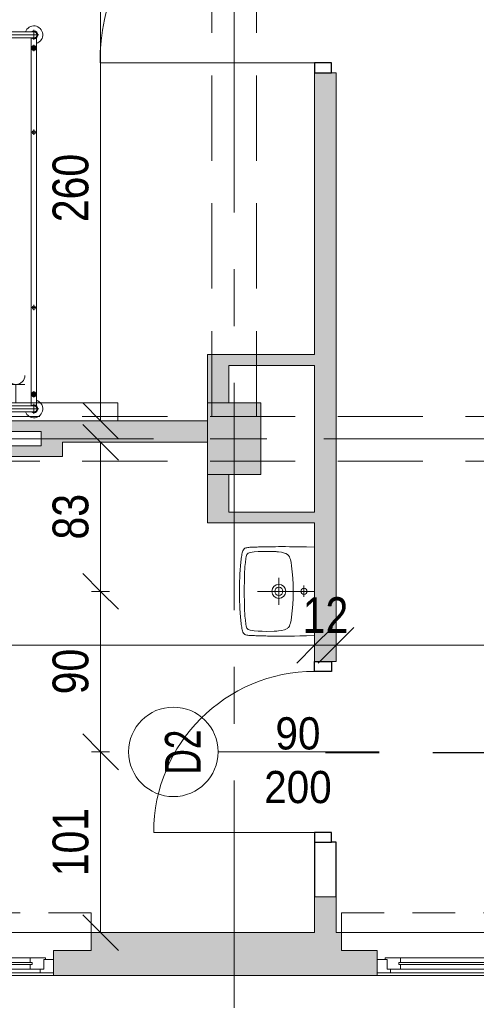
# Model space of a CAD drawing. Header units: centimetres. Extents: x -1631 to 1829, y -257 to 3158.
# Tile 6 of 129: x -733 to -477, y 92 to 642. Entities that reach past the tile are written whole.
import ezdxf

# ---------------------------------------------------------------- set-up
doc = ezdxf.new("R2010")
doc.units = ezdxf.units.CM
for name, pattern in [('Dash', [60, 30, -30]), ('Oś', [222.25, 127, -31.75, 31.75, -31.75]), ('Ponad', [39.688, 23.813, -15.875]), ('Ukryte', [71.438, 47.625, -23.813])]:
    doc.linetypes.add(name, pattern=pattern)
for name, color, linetype, lineweight in [('A-ANNO-DIMS', 211, 'Continuous', 13), ('A-ANNO-DIMS-100', 211, 'Continuous', 13), ('A-ANNO-NOTE', 131, 'Continuous', 9), ('A-DETL', 90, 'Continuous', 9), ('A-DETL-GENF', 92, 'Continuous', 9), ('A-DETL-HDLN', 90, 'Ukryte', 9), ('A-DETL-MEDM', 33, 'Continuous', 13), ('A-DOOR', 31, 'Continuous', 13), ('A-FLOR-OVHD', 1, 'Ponad', 9), ('A-GLAZ', 151, 'Continuous', 13), ('A-WALL', 113, 'Continuous', 13), ('I-FURN', 30, 'Continuous', 9), ('P-SANR-FIXT', 6, 'Continuous', 9), ('Q-SPCQ', 91, 'Continuous', 9), ('S-COLS', 52, 'Continuous', 13), ('S-GRID', 1, 'Continuous', 13)]:
    doc.layers.add(name, color=color, linetype=linetype, lineweight=lineweight)
doc.layers.add('A-WALL-PATT', color=111, linetype='Continuous', lineweight=13, plot=False)
doc.styles.add('Arial', font='arial.ttf', dxfattribs={"width": 0.9, "height": 18})
doc.styles.add('Arial Narrow_5', font='ARIALN.TTF', dxfattribs={"height": 20})
doc.styles.add('Arial_1', font='arial.ttf', dxfattribs={"width": 0.7, "height": 20})
doc.dimstyles.new('Diagonal_1_100__0__wewnętrzne', dxfattribs={"dimscale": 30.48, "dimtxt": 20.468619, "dimasz": 0.656168, "dimexe": 0.164042, "dimexo": 0.0625, "dimgap": 0.032808, "dimtad": 1, "dimdec": 0, "dimdsep": 46, "dimtxsty": 'Arial Narrow_5', "dimblk1": 'OBLIQUE', "dimblk2": 'OBLIQUE', "dimsah": 1, "dimcen": 0.09, "dimazin": 0, "dimtfac": 1, "dimtdec": 4, "dimtix": 1, "dimtmove": 0, "dimatfit": 3, "dimfxl": 0.164042, "dimfxlon": 1, "dimtvp": 1, "dimtolj": 1, "dimtzin": 0, "dimarcsym": 2})
doc.dimstyles.new('Diagonal_1_100__0__wewnętrzne_2', dxfattribs={"dimscale": 30.48, "dimtxt": 20.468619, "dimasz": 0.656168, "dimexe": 0.164042, "dimexo": 0.0625, "dimgap": 0.032808, "dimtad": 1, "dimdec": 0, "dimdsep": 46, "dimtxsty": 'Arial Narrow_5', "dimblk1": 'OBLIQUE', "dimblk2": 'OBLIQUE', "dimsah": 1, "dimcen": 0.09, "dimazin": 0, "dimtfac": 1, "dimtdec": 4, "dimtix": 1, "dimtmove": 2, "dimatfit": 3, "dimfxl": 0.164042, "dimfxlon": 1, "dimtvp": 1, "dimtolj": 1, "dimtzin": 0, "dimarcsym": 2})

# ---------------------------------------------------------------- blocks, each defined once
blk = doc.blocks.new('M_Concrete-rengular-Column - 300 x 400mm-1795933-6_piętro IV __13_80 m_ - stan projektowany')
at = {"layer": 'S-COLS', "lineweight": 9}
blk.add_hatch(color=254, dxfattribs=at).paths.add_polyline_path([(15, -20), (15, 20), (-15, 20), (-15, -20)], flags=0)
for p, q in [((15, 20), (-15, 20)), ((-15, 20), (-15, -20)), ((15, -20), (15, 20)), ((-15, -20), (15, -20))]:
    blk.add_line(p, q, dxfattribs=at)
blk = doc.blocks.new('łóżko 195x90 typ FAMED _102039_ - łóżko 195x90 typ FAMED _102039_-1233017-6_piętro IV __13_80 m_ - stan projektowany')
at = {"layer": 'I-FURN'}
for p, q in [((-43.25, 101.53), (-43.25, 106.98)), ((-43.25, 105.95), (43.25, 105.95)), ((43.25, 101.53), (43.25, 106.98)), ((45.97, 104.25), (-45.98, 104.25)), ((-44.75, -103.1), (-44.75, 102.61)), ((-43.25, 102.55), (43.25, 102.55)), ((-41.75, 102.55), (-41.75, -103.1)), ((41.75, 102.61), (41.75, -103.05)), ((44.75, -103.1), (44.75, 102.61)), ((-45, 96.93), (-41.5, 96.93)), ((-43.25, 95.18), (-43.25, 98.68)), ((45, 96.93), (41.5, 96.93)), ((43.25, 95.18), (43.25, 98.68)), ((-44.75, 49.81), (-41.75, 49.81)), ((-43.25, 48.31), (-43.25, 51.31)), ((44.75, 49.81), (41.75, 49.81)), ((43.25, 48.31), (43.25, 51.31)), ((-44.75, -48.19), (-41.75, -48.19)), ((-43.25, -49.69), (-43.25, -46.69)), ((44.75, -48.19), (41.75, -48.19)), ((43.25, -49.69), (43.25, -46.69)), ((-45, -96.6), (-41.5, -96.6)), ((-43.25, -94.85), (-43.25, -98.35)), ((45, -96.6), (41.5, -96.6)), ((43.25, -94.85), (43.25, -98.35)), ((-43.25, -102.02), (-43.25, -107.47)), ((-43.25, -103.05), (43.25, -103.05)), ((43.25, -102.02), (43.25, -107.47)), ((-45.98, -104.75), (45.97, -104.75)), ((-43.25, -106.45), (43.25, -106.45))]:
    blk.add_line(p, q, dxfattribs=at)
for centre, radius in [((-43.25, 96.93), 1.25), ((-43.25, 96.93), 0.8), ((43.25, 96.93), 1.25), ((43.25, 96.93), 0.8), ((-43.25, 49.81), 1), ((43.25, 49.81), 1), ((-43.25, -48.19), 1), ((43.25, -48.19), 1), ((-43.25, -96.6), 1.25), ((-43.25, -96.6), 0.8), ((43.25, -96.6), 1.25), ((43.25, -96.6), 0.8)]:
    blk.add_circle(centre, radius, dxfattribs=at)
for centre, radius, start, end in [((-43.25, 104.25), 5, 19.8769, 252.5424), ((-43.25, 104.25), 2.23, 49.8221, 310.1779), ((-43.25, 104.25), 1.93, 62.0207, 297.9793), ((-43.25, 104.25), 1.7, 90, 270), ((43.25, 104.25), 5, 287.4576, 160.1231), ((43.25, 104.25), 2.23, 229.8221, 130.1779), ((43.25, 104.25), 1.93, 242.0207, 117.9793), ((43.25, 104.25), 1.7, 270, 90), ((-43.25, -104.75), 5, 107.4576, 340.1231), ((-43.25, -104.75), 2.23, 47.6113, 310.1779), ((-43.25, -104.75), 1.93, 62.0207, 297.9793), ((-43.25, -104.75), 1.7, 90, 270), ((43.25, -104.75), 5, 199.8769, 72.5424), ((43.25, -104.75), 2.23, 229.8221, 130.1779), ((43.25, -104.75), 1.93, 242.0207, 117.9793), ((43.25, -104.75), 1.7, 270, 90)]:
    blk.add_arc(centre, radius, start, end, dxfattribs=at)
blk = doc.blocks.new('Umywalka koło Nova Pro - Pro 50-1205816-6_piętro IV __13_80 m_ - stan projektowany')
at = {"layer": 'P-SANR-FIXT'}
for p, q in [((-11.92, 43.87), (-11.82, 44.38)), ((-11.82, 44.38), (-11.71, 44.67)), ((-11.6, 44.96), (-11.79, 44.38)), ((-11.71, 44.67), (-11.6, 44.96)), ((-11.6, 44.96), (-11.26, 45.47)), ((-11.26, 45.47), (-11.6, 44.96)), ((-11.26, 45.47), (-10.8, 45.84)), ((-10.8, 45.84), (-11.26, 45.47)), ((-10.8, 45.84), (-10.24, 46.11)), ((-10.24, 46.11), (-10.8, 45.84)), ((-10.24, 46.11), (-9.61, 46.32)), ((-9.61, 46.32), (-10.24, 46.11)), ((-9.61, 46.32), (-8.94, 46.51)), ((-8.94, 46.51), (-9.61, 46.32)), ((-8.94, 46.51), (-8.25, 46.64)), ((-8.25, 46.64), (-8.94, 46.51)), ((-8.25, 46.64), (-7.5, 46.8)), ((-7.5, 46.8), (-8.25, 46.64)), ((-8.03, 43.85), (-7.53, 44.06)), ((-7.53, 44.06), (-6.97, 44.22)), ((-7.5, 46.8), (-6.73, 46.91)), ((-6.73, 46.91), (-7.5, 46.8)), ((-6.97, 44.22), (-5.88, 44.43)), ((-6.73, 46.91), (-5.93, 47.04)), ((-5.93, 47.04), (-6.73, 46.91)), ((-5.93, 47.04), (-5.1, 47.15)), ((-5.1, 47.15), (-5.93, 47.04)), ((-5.88, 44.43), (-3.64, 44.75)), ((-5.1, 47.15), (-4.2, 47.25)), ((-4.2, 47.25), (-5.1, 47.15)), ((-4.2, 47.25), (-3.27, 47.36)), ((-3.27, 47.36), (-4.2, 47.25)), ((-3.64, 44.75), (-1.4, 44.94)), ((-3.27, 47.36), (-2.28, 47.44)), ((-2.28, 47.44), (-3.27, 47.36)), ((-2.28, 47.44), (-1.24, 47.52)), ((-1.24, 47.52), (-2.28, 47.44)), ((-1.4, 44.94), (3.1, 45.18)), ((-1.24, 47.52), (-0.15, 47.63)), ((-0.15, 47.63), (-1.24, 47.52)), ((-0.15, 47.63), (1.05, 47.71)), ((1.05, 47.71), (-0.15, 47.63)), ((1.05, 47.71), (2.3, 47.76)), ((2.3, 47.76), (1.05, 47.71)), ((2.3, 47.76), (3.66, 47.84)), ((3.66, 47.84), (2.3, 47.76)), ((3.1, 45.18), (7.6, 45.31)), ((3.66, 47.84), (5.12, 47.89)), ((5.12, 47.89), (3.66, 47.84)), ((5.12, 47.89), (6.72, 47.95)), ((6.72, 47.95), (5.12, 47.89)), ((6.72, 47.95), (8.45, 47.97)), ((8.45, 47.97), (6.72, 47.95)), ((7.6, 45.31), (9.86, 45.39)), ((8.45, 47.97), (10.4, 48)), ((10.4, 48), (8.45, 47.97)), ((9.86, 45.39), (11.04, 45.42)), ((10.4, 48), (14.63, 48)), ((14.63, 48), (10.4, 48)), ((11.04, 45.42), (11.7, 45.42)), ((11.7, 45.42), (12.5, 45.44)), ((12.5, 45.44), (13.3, 45.42)), ((13.3, 45.42), (13.99, 45.42)), ((13.99, 45.42), (15.14, 45.39)), ((14.63, 48), (16.55, 47.97)), ((16.55, 47.97), (14.63, 48)), ((15.14, 45.39), (17.4, 45.31)), ((16.55, 47.97), (18.31, 47.95)), ((18.31, 47.95), (16.55, 47.97)), ((17.4, 45.31), (21.9, 45.18)), ((18.31, 47.95), (19.88, 47.89)), ((19.88, 47.89), (18.31, 47.95)), ((19.88, 47.89), (21.34, 47.84)), ((21.34, 47.84), (19.88, 47.89)), ((21.34, 47.84), (22.7, 47.76)), ((22.7, 47.76), (21.34, 47.84)), ((21.9, 45.18), (26.4, 44.94)), ((22.7, 47.76), (23.98, 47.71)), ((23.98, 47.71), (22.7, 47.76)), ((23.98, 47.71), (25.15, 47.63)), ((25.15, 47.63), (23.98, 47.71)), ((25.15, 47.63), (26.24, 47.52)), ((26.24, 47.52), (25.15, 47.63)), ((26.24, 47.52), (27.31, 47.44)), ((27.31, 47.44), (26.24, 47.52)), ((26.4, 44.94), (28.64, 44.75)), ((27.31, 47.44), (28.29, 47.36)), ((28.29, 47.36), (27.31, 47.44)), ((28.29, 47.36), (29.23, 47.25)), ((29.23, 47.25), (28.29, 47.36)), ((28.64, 44.75), (30.88, 44.43)), ((29.23, 47.25), (30.1, 47.15)), ((30.1, 47.15), (29.23, 47.25)), ((30.1, 47.15), (30.93, 47.04)), ((30.93, 47.04), (30.1, 47.15)), ((30.88, 44.43), (31.97, 44.22)), ((30.93, 47.04), (31.76, 46.91)), ((31.76, 46.91), (30.93, 47.04)), ((31.76, 46.91), (32.5, 46.8)), ((32.5, 46.8), (31.76, 46.91)), ((31.97, 44.22), (32.53, 44.06)), ((32.5, 46.8), (33.25, 46.64)), ((33.25, 46.64), (32.5, 46.8)), ((32.53, 44.06), (33.06, 43.85)), ((33.25, 46.64), (33.97, 46.51)), ((33.97, 46.51), (33.25, 46.64)), ((33.97, 46.51), (34.63, 46.32)), ((34.63, 46.32), (33.97, 46.51)), ((34.63, 46.32), (35.24, 46.11)), ((35.24, 46.11), (34.63, 46.32)), ((35.24, 46.11), (35.8, 45.84)), ((35.8, 45.84), (35.24, 46.11)), ((35.8, 45.84), (36.28, 45.47)), ((36.28, 45.47), (35.8, 45.84)), ((36.28, 45.47), (36.6, 44.96)), ((36.6, 44.96), (36.28, 45.47)), ((36.6, 44.96), (36.82, 44.38)), ((36.82, 44.38), (36.92, 43.87)), ((-12.3, 38.17), (-12.27, 38.89)), ((-12.27, 38.89), (-12.24, 39.61)), ((-12.24, 39.61), (-12.22, 40.28)), ((-12.22, 40.28), (-12.19, 40.94)), ((-12.19, 40.94), (-12.16, 41.58)), ((-12.16, 41.58), (-12.14, 42.22)), ((-12.14, 42.22), (-12.08, 42.81)), ((-12.08, 42.81), (-12, 43.37)), ((-12, 43.37), (-11.92, 43.87)), ((-9.71, 37.56), (-9.53, 39.82)), ((-9.53, 39.82), (-9.39, 40.94)), ((-9.39, 40.94), (-9.21, 42.03)), ((-9.21, 42.03), (-9.05, 42.59)), ((-9.05, 42.59), (-8.86, 43.1)), ((-8.86, 43.1), (-8.7, 43.34)), ((-8.7, 43.34), (-8.51, 43.55)), ((-8.51, 43.55), (-8.03, 43.85)), ((33.06, 43.85), (33.54, 43.55)), ((33.54, 43.55), (33.73, 43.34)), ((33.73, 43.34), (33.86, 43.1)), ((33.86, 43.1), (34.07, 42.59)), ((34.07, 42.59), (34.21, 42.03)), ((34.21, 42.03), (34.39, 40.94)), ((34.39, 40.94), (34.53, 39.82)), ((34.53, 39.82), (34.71, 37.56)), ((36.92, 43.87), (37.03, 43.37)), ((37.03, 43.37), (37.08, 42.81)), ((37.08, 42.81), (37.14, 42.22)), ((37.14, 42.22), (37.16, 41.58)), ((37.16, 41.58), (37.19, 40.94)), ((37.19, 40.94), (37.22, 40.28)), ((37.22, 40.28), (37.24, 39.61)), ((37.24, 39.61), (37.27, 38.89)), ((37.27, 38.89), (37.3, 38.17)), ((-12.43, 32.39), (-12.4, 33.3)), ((-12.4, 33.88), (-12.38, 35.06)), ((-12.4, 33.3), (-12.4, 33.88)), ((-12.38, 35.06), (-12.35, 35.88)), ((-12.35, 36.65), (-12.32, 37.43)), ((-12.35, 35.88), (-12.35, 36.65)), ((-12.32, 37.43), (-12.3, 38.17)), ((-9.84, 33.06), (-9.79, 35.32)), ((-9.76, 28.56), (-9.84, 33.06)), ((-9.79, 35.32), (-9.71, 37.56)), ((12.5, 6), (12.5, 38)), ((34.71, 37.56), (34.82, 35.32)), ((34.84, 33.06), (34.76, 28.56)), ((34.82, 35.32), (34.84, 33.06)), ((37.3, 38.17), (37.32, 37.43)), ((37.32, 37.43), (37.35, 36.65)), ((37.35, 36.65), (37.35, 35.88)), ((37.35, 35.88), (37.38, 35.06)), ((37.38, 35.06), (37.4, 33.88)), ((37.4, 33.88), (37.43, 33.3)), ((37.43, 33.3), (37.43, 32.39)), ((-12.48, 27.81), (-12.46, 29.49)), ((-12.48, 26.13), (-12.48, 27.81)), ((-12.46, 30.5), (-12.43, 31.46)), ((-12.46, 29.49), (-12.46, 30.5)), ((-12.43, 31.46), (-12.43, 32.39)), ((-9.74, 27.87), (-9.76, 28.56)), ((-9.71, 27.55), (-9.74, 27.87)), ((-9.69, 27.15), (-9.71, 27.55)), ((34.71, 27.55), (34.69, 27.15)), ((34.74, 27.87), (34.71, 27.55)), ((34.76, 28.56), (34.74, 27.87)), ((37.43, 32.39), (37.46, 31.46)), ((37.46, 31.46), (37.46, 30.5)), ((37.46, 30.5), (37.48, 29.49)), ((37.48, 29.49), (37.48, 27.81)), ((37.48, 27.81), (37.51, 26.13)), ((-12.51, 24.3), (-12.48, 26.13)), ((-12.48, 22.27), (-12.51, 24.3)), ((-12.48, 19.98), (-12.48, 22.27)), ((-9.61, 26.27), (-9.69, 27.15)), ((-9.37, 24.54), (-9.61, 26.27)), ((-8.91, 22.86), (-9.37, 24.54)), ((-8.62, 22.03), (-8.91, 22.86)), ((-8.19, 21.26), (-8.62, 22.03)), ((20.01, 26), (5.01, 26)), ((33.62, 22.03), (33.19, 21.26)), ((33.91, 22.86), (33.62, 22.03)), ((34.37, 24.54), (33.91, 22.86)), ((34.63, 26.27), (34.37, 24.54)), ((34.69, 27.15), (34.63, 26.27)), ((37.51, 22.27), (37.48, 19.98)), ((37.51, 26.13), (37.51, 22.27)), ((-12.45, 17.35), (-12.48, 19.98)), ((-12.4, 14.28), (-12.45, 17.35)), ((-7.93, 20.91), (-8.19, 21.26)), ((-7.61, 20.62), (-7.93, 20.91)), ((-6.89, 20.14), (-7.61, 20.62)), ((-6.09, 19.8), (-6.89, 20.14)), ((-5.24, 19.53), (-6.09, 19.8)), ((-3.53, 19.16), (-5.24, 19.53)), ((-1.83, 18.89), (-3.53, 19.16)), ((1.66, 18.49), (-1.83, 18.89)), ((5.15, 18.2), (1.66, 18.49)), ((8.64, 18.06), (5.15, 18.2)), ((10.37, 18.01), (8.64, 18.06)), ((14.63, 18.01), (10.37, 18.01)), ((16.36, 18.06), (14.63, 18.01)), ((19.88, 18.2), (16.36, 18.06)), ((23.34, 18.49), (19.88, 18.2)), ((26.83, 18.89), (23.34, 18.49)), ((28.56, 19.16), (26.83, 18.89)), ((30.26, 19.53), (28.56, 19.16)), ((31.09, 19.8), (30.26, 19.53)), ((31.89, 20.14), (31.09, 19.8)), ((32.61, 20.62), (31.89, 20.14)), ((32.93, 20.91), (32.61, 20.62)), ((33.19, 21.26), (32.93, 20.91)), ((37.45, 17.35), (37.4, 14.28)), ((37.48, 19.98), (37.45, 17.35)), ((-12.32, 10.58), (-12.4, 14.28)), ((15.72, 12.02), (9.46, 12.02)), ((37.4, 14.28), (37.32, 10.58)), ((-12.19, 6), (-12.32, 10.58)), ((37.32, 10.58), (37.19, 6))]:
    blk.add_line(p, q, dxfattribs=at)
for centre, radius in [((12.51, 26), 3.92), ((12.51, 26), 2.28), ((12.5, 12.02), 1.72)]:
    blk.add_circle(centre, radius, dxfattribs=at)
blk = doc.blocks.new('Panel Gazowo Oswietleniowy 2 - Type 1-2423792-6_piętro IV __13_80 m_ - stan projektowany')
at = {"layer": 'Q-SPCQ'}
for p, q in [((-112.5, 47.33), (-102.5, 47.33)), ((-107.5, 47.33), (-107.5, 37)), ((-99.33, 47.33), (-89.33, 47.33)), ((-94.33, 47.33), (-94.33, 37)), ((47.5, 47.33), (57.5, 47.33)), ((52.5, 47.33), (52.5, 37)), ((60.67, 47.33), (70.67, 47.33)), ((65.67, 47.33), (65.67, 37)), ((-79.82, 31.43), (-81.13, 30.12)), ((-74.88, 26.48), (-79.82, 31.43)), ((80.18, 31.43), (78.87, 30.12)), ((85.12, 26.48), (80.18, 31.43)), ((-73.64, 13), (-73.64, 23.5)), ((-66.13, 23.33), (-56.13, 23.33)), ((-61.13, 23.33), (-61.13, 13)), ((-52.67, 23.33), (-42.67, 23.33)), ((-47.67, 23.33), (-47.67, 13)), ((-39.5, 23.33), (-29.5, 23.33)), ((-34.5, 23.33), (-34.5, 13)), ((86.36, 13), (86.36, 23.5)), ((93.87, 23.33), (103.87, 23.33)), ((98.87, 23.33), (98.87, 13)), ((107.33, 23.33), (117.33, 23.33)), ((112.33, 23.33), (112.33, 13)), ((120.5, 23.33), (130.5, 23.33)), ((125.5, 23.33), (125.5, 13)), ((-157.5, 3), (-157.5, 13)), ((-157.5, 13), (182.5, 13)), ((182.5, 13), (182.5, 3))]:
    blk.add_line(p, q, dxfattribs=at)
for centre in [(-73.64, 25.25), (86.36, 25.25)]:
    blk.add_circle(centre, 1.75, dxfattribs=at)
for centre, end in [((-107.5, 52.33), 0), ((-94.33, 52.33), 0), ((52.5, 52.33), 0), ((65.67, 52.33), 0), ((-61.13, 28.33), 360), ((-47.67, 28.33), 360), ((-34.5, 28.33), 360), ((98.87, 28.33), 360), ((112.33, 28.33), 360), ((125.5, 28.33), 360)]:
    blk.add_arc(centre, 5, 180, end, dxfattribs=at)
blk = doc.blocks.new('DRZWI 1S - automatyczna etykieta - Drzwi 120-2386914-6_piętro IV __13_80 m_ - stan projektowany')
at = {"layer": 'A-DETL-GENF'}
for p, q in [((-65.5, 3.5), (-60, 3.5)), ((-65.5, -6), (-65.5, 3.5)), ((-60, 3.5), (-60, -6)), ((60, 3.5), (65.5, 3.5)), ((60, -6), (60, 3.5)), ((65.5, 3.5), (65.5, -6)), ((-60, -6), (-65.5, -6)), ((65.5, -6), (60, -6))]:
    blk.add_line(p, q, dxfattribs=at)
at = {"layer": 'A-DETL-MEDM', "lineweight": 25}
for p, q in [((-65.5, -6), (-65.5, 3.5)), ((-65.5, 3.5), (-60, 3.5)), ((-60, 3.5), (-60, -6)), ((60, 3.5), (60, -6)), ((65.5, 3.5), (60, 3.5)), ((65.5, -6), (65.5, 3.5)), ((-60, -6), (-65.5, -6)), ((60, -6), (65.5, -6))]:
    blk.add_line(p, q, dxfattribs=at)
at = {"layer": 'A-DOOR'}
blk.add_line((60, -6), (60, -126), dxfattribs=at)
blk.add_arc((60, -6), 120, 180, 270, dxfattribs=at)
blk = doc.blocks.new('DRZWI 1S - automatyczna etykieta - Drzwi 90-2322410-6_piętro IV __13_80 m_ - stan projektowany')
at = {"layer": 'A-DETL-GENF'}
for p, q in [((-50.5, 3.5), (-45, 3.5)), ((-50.5, -6), (-50.5, 3.5)), ((-45, 3.5), (-45, -6)), ((45, 3.5), (50.5, 3.5)), ((45, -6), (45, 3.5)), ((50.5, 3.5), (50.5, -6)), ((-45, -6), (-50.5, -6)), ((50.5, -6), (45, -6))]:
    blk.add_line(p, q, dxfattribs=at)
at = {"layer": 'A-DETL-MEDM', "lineweight": 25}
for p, q in [((-50.5, -6), (-50.5, 3.5)), ((-50.5, 3.5), (-45, 3.5)), ((-45, 3.5), (-45, -6)), ((45, 3.5), (45, -6)), ((50.5, 3.5), (45, 3.5)), ((50.5, -6), (50.5, 3.5)), ((-45, -6), (-50.5, -6)), ((45, -6), (50.5, -6))]:
    blk.add_line(p, q, dxfattribs=at)
at = {"layer": 'A-DOOR'}
blk.add_line((45, -6), (45, -96), dxfattribs=at)
blk.add_arc((45, -6), 90, 180, 270, dxfattribs=at)
blk = doc.blocks.new('Okno - automatyczna etykieta - 200x165 _projektowane_-2623157-6_piętro IV __13_80 m_ - stan projektowany')
at = {"layer": 'A-GLAZ'}
for p, q in [((-92.5, 5.5), (-100, 5.5)), ((-100, 5.5), (-100, -2)), ((-100, 5.5), (100, 5.5)), ((-87, 3.5), (-94.5, 3.5)), ((-94.5, 3.5), (-94.5, -2)), ((-94.5, -2), (-94.5, 3.5)), ((-94.5, 3.5), (-92.5, 3.5)), ((-92.5, 3.5), (-92.5, 5.5)), ((92.5, 5.5), (-92.5, 5.5)), ((88, 0.75), (-88, 0.75)), ((-88, 0.75), (-88, -0.25)), ((-88, -0.25), (-88, 0.75)), ((-88, 0.75), (-87, 0.75)), ((-87, 0.75), (-87, 3.5)), ((87, 3.5), (-87, 3.5)), ((2.5, 2.25), (-2.5, 2.25)), ((-2.5, 2.25), (-2.5, -1.75)), ((2.5, -1.75), (2.5, 2.25)), ((94.5, 3.5), (87, 3.5)), ((87, 3.5), (87, 0.75)), ((87, 0.75), (88, 0.75)), ((88, -0.25), (88, 0.75)), ((88, 0.75), (88, -0.25)), ((100, 5.5), (92.5, 5.5)), ((92.5, 5.5), (92.5, 3.5)), ((92.5, 3.5), (94.5, 3.5)), ((94.5, -2), (94.5, 3.5)), ((94.5, 3.5), (94.5, -2)), ((100, -2), (100, 5.5)), ((-100, -2), (-94.5, -2)), ((-94.5, -2), (-95.5, -2)), ((-95.5, -2), (-95.5, -3)), ((-95.5, -3), (-87, -3)), ((-88, -0.25), (88, -0.25)), ((-87, -0.25), (-88, -0.25)), ((-87, -3), (-87, -0.25)), ((87, -3), (-87, -3)), ((-2.5, -1.75), (2.5, -1.75)), ((87, -0.25), (87, -3)), ((88, -0.25), (87, -0.25)), ((87, -3), (95.5, -3)), ((95.5, -2), (94.5, -2)), ((94.5, -2), (100, -2)), ((95.5, -3), (95.5, -2))]:
    blk.add_line(p, q, dxfattribs=at)
blk = doc.blocks.new('DIMBLOCK30-6_piętro IV __13_80 m_ - stan projektowany')
at = {"layer": 'A-ANNO-DIMS-100', "transparency": 16777216}
for p, q in [((-687.3, 678.33), (-697.3, 688.33)), ((-692.3, 678.33), (-682.3, 678.33)), ((-687.3, 678.33), (-692.3, 678.33)), ((-687.3, 418.33), (-687.3, 678.33)), ((-687.3, 678.33), (-677.3, 668.33)), ((-687.3, 418.33), (-697.3, 428.33)), ((-692.3, 418.33), (-682.3, 418.33)), ((-687.3, 418.33), (-692.3, 418.33)), ((-687.3, 418.33), (-677.3, 408.33))]:
    blk.add_line(p, q, dxfattribs=at)
at = {"layer": 'A-ANNO-DIMS-100', "color": 0, "transparency": 16777216, "insert": (-714.15, 529.32), "char_height": 20, "width": 45.6158, "attachment_point": 1, "rotation": 90, "line_spacing_factor": 0.974696, "style": 'Arial Narrow_5'}
blk.add_mtext('260', dxfattribs=at)
blk = doc.blocks.new('_Oblique')
at = {"color": 0, "linetype": 'ByBlock', "lineweight": -2}
blk.add_line((-0.5, -0.5), (0.5, 0.5), dxfattribs=at)
blk = doc.blocks.new('DIMBLOCK73-6_piętro IV __13_80 m_ - stan projektowany')
at = {"layer": 'A-ANNO-DIMS-100', "transparency": 16777216}
for p, q in [((-687.3, 233.33), (-697.3, 243.33)), ((-682.3, 233.33), (-692.3, 233.33)), ((-687.3, 132.33), (-687.3, 233.33)), ((-687.3, 233.33), (-677.3, 223.33)), ((-687.3, 233.33), (-682.3, 233.33)), ((-687.3, 132.33), (-697.3, 142.33)), ((-692.3, 132.33), (-682.3, 132.33)), ((-687.3, 132.33), (-692.3, 132.33)), ((-687.3, 132.33), (-677.3, 122.33))]:
    blk.add_line(p, q, dxfattribs=at)
at = {"layer": 'A-ANNO-DIMS-100', "color": 0, "transparency": 16777216, "insert": (-714.15, 163.82), "char_height": 20, "width": 45.6158, "attachment_point": 1, "rotation": 90, "line_spacing_factor": 0.974696, "style": 'Arial Narrow_5'}
blk.add_mtext('101', dxfattribs=at)
blk = doc.blocks.new('DIMBLOCK74-6_piętro IV __13_80 m_ - stan projektowany')
at = {"layer": 'A-ANNO-DIMS-100', "transparency": 16777216}
for p, q in [((-687.3, 323.02), (-697.3, 333.02)), ((-682.3, 323.02), (-692.3, 323.02)), ((-687.3, 233.33), (-687.3, 323.02)), ((-687.3, 323.02), (-677.3, 313.02)), ((-687.3, 323.02), (-682.3, 323.02)), ((-687.3, 233.33), (-697.3, 243.33)), ((-682.3, 233.33), (-692.3, 233.33)), ((-687.3, 233.33), (-677.3, 223.33)), ((-687.3, 233.33), (-682.3, 233.33))]:
    blk.add_line(p, q, dxfattribs=at)
at = {"layer": 'A-ANNO-DIMS-100', "color": 0, "transparency": 16777216, "insert": (-714.15, 265.5), "char_height": 20, "width": 30.4105, "attachment_point": 1, "rotation": 90, "line_spacing_factor": 0.974696, "style": 'Arial Narrow_5'}
blk.add_mtext('90', dxfattribs=at)
blk = doc.blocks.new('DIMBLOCK75-6_piętro IV __13_80 m_ - stan projektowany')
at = {"layer": 'A-ANNO-DIMS-100', "transparency": 16777216}
for p, q in [((-687.3, 406.33), (-697.3, 416.33)), ((-692.3, 406.33), (-682.3, 406.33)), ((-687.3, 406.33), (-692.3, 406.33)), ((-687.3, 323.02), (-687.3, 406.33)), ((-687.3, 406.33), (-677.3, 396.33)), ((-687.3, 323.02), (-697.3, 333.02)), ((-682.3, 323.02), (-692.3, 323.02)), ((-687.3, 323.02), (-677.3, 313.02)), ((-687.3, 323.02), (-682.3, 323.02))]:
    blk.add_line(p, q, dxfattribs=at)
at = {"layer": 'A-ANNO-DIMS-100', "color": 0, "transparency": 16777216, "insert": (-714.15, 352), "char_height": 20, "width": 30.4105, "attachment_point": 1, "rotation": 90, "line_spacing_factor": 0.974696, "style": 'Arial Narrow_5'}
blk.add_mtext('83', dxfattribs=at)
blk = doc.blocks.new('DIMBLOCK100-6_piętro IV __13_80 m_ - stan projektowany')
at = {"layer": 'A-ANNO-DIMS-100', "transparency": 16777216}
for p, q in [((-555.62, 292.9), (-545.62, 302.9)), ((-322.62, 292.9), (-312.62, 302.9)), ((-555.62, 287.9), (-555.62, 297.9)), ((-322.62, 287.9), (-322.62, 297.9)), ((-555.62, 292.9), (-565.62, 282.9)), ((-322.62, 292.9), (-555.62, 292.9)), ((-555.62, 292.9), (-555.62, 287.9)), ((-322.62, 292.9), (-332.62, 282.9)), ((-322.62, 292.9), (-322.62, 287.9))]:
    blk.add_line(p, q, dxfattribs=at)
at = {"layer": 'A-ANNO-DIMS-100', "color": 0, "transparency": 16777216, "insert": (-458.13, 319.75), "char_height": 20, "width": 45.6158, "attachment_point": 1, "line_spacing_factor": 0.974696, "style": 'Arial Narrow_5'}
blk.add_mtext('233', dxfattribs=at)
blk = doc.blocks.new('DIMBLOCK101-6_piętro IV __13_80 m_ - stan projektowany')
at = {"layer": 'A-ANNO-DIMS-100', "transparency": 16777216}
for p, q in [((-567.62, 292.9), (-557.62, 302.9)), ((-555.62, 292.9), (-545.62, 302.9)), ((-567.62, 287.9), (-567.62, 297.9)), ((-555.62, 287.9), (-555.62, 297.9)), ((-567.62, 292.9), (-577.62, 282.9)), ((-555.62, 292.9), (-567.62, 292.9)), ((-567.62, 292.9), (-567.62, 287.9)), ((-555.62, 292.9), (-565.62, 282.9)), ((-555.62, 292.9), (-555.62, 287.9))]:
    blk.add_line(p, q, dxfattribs=at)
at = {"layer": 'A-ANNO-DIMS-100', "color": 0, "transparency": 16777216, "insert": (-574.29, 319.75), "char_height": 20, "width": 30.4105, "attachment_point": 1, "line_spacing_factor": 0.974696, "style": 'Arial Narrow_5'}
blk.add_mtext('12', dxfattribs=at)
blk = doc.blocks.new('DIMBLOCK102-6_piętro IV __13_80 m_ - stan projektowany')
at = {"layer": 'A-ANNO-DIMS-100', "transparency": 16777216}
for p, q in [((-1228.62, 292.9), (-1218.62, 302.9)), ((-567.62, 292.9), (-557.62, 302.9)), ((-1228.62, 287.9), (-1228.62, 297.9)), ((-567.62, 287.9), (-567.62, 297.9)), ((-1228.62, 292.9), (-1238.62, 282.9)), ((-567.62, 292.9), (-1228.62, 292.9)), ((-1228.62, 292.9), (-1228.62, 287.9)), ((-567.62, 292.9), (-577.62, 282.9)), ((-567.62, 292.9), (-567.62, 287.9))]:
    blk.add_line(p, q, dxfattribs=at)
at = {"layer": 'A-ANNO-DIMS-100', "color": 0, "transparency": 16777216, "insert": (-950.55, 319.75), "char_height": 20, "width": 45.6158, "attachment_point": 1, "line_spacing_factor": 0.974696, "style": 'Arial Narrow_5'}
blk.add_mtext('661', dxfattribs=at)

msp = doc.modelspace()

# ---------------------------------------------------------------- hatches: boundary and pattern name
at = {"layer": 'A-WALL-PATT'}
h = msp.add_hatch(color=9, dxfattribs=at)
h.paths.add_polyline_path([(-567.62, 132.33), (-555.62, 132.33), (-555.62, 152.33), (-567.62, 152.33)], flags=0)
h.paths.add_polyline_path([(-558.12, 283.83), (-555.62, 283.83), (-555.62, 612.83), (-567.62, 612.83), (-567.62, 283.83)], flags=0)
h.paths.add_polyline_path([(-555.62, 743.83), (-555.62, 1032.83), (-567.62, 1032.83), (-567.62, 743.83), (-558.12, 743.83)], flags=0)
h.paths.add_polyline_path([(-555.62, 1163.83), (-555.62, 1383.33), (-567.62, 1383.33), (-567.62, 1163.83), (-558.12, 1163.83)], flags=0)
for points in [[(-625.32, 428.33), (-615.62, 428.33), (-615.62, 455.33), (-627.62, 455.33), (-627.62, 428.33)], [(-615.62, 449.33), (-567.62, 449.33), (-567.62, 455.33), (-615.62, 455.33)], [(-720.62, 412.33), (-720.62, 418.33), (-1197.62, 418.33), (-1197.62, 412.33), (-1083.22, 412.33)], [(-719.31, 406.33), (-627.62, 406.33), (-627.62, 418.33), (-720.62, 418.33), (-720.62, 406.33)], [(-720.62, 398.33), (-720.62, 404.33), (-1197.62, 404.33), (-1197.62, 398.33), (-1083.22, 398.33)], [(-720.62, 398.33), (-708.62, 398.33), (-708.62, 406.33), (-720.62, 406.33), (-720.62, 404.33)], [(-627.62, 361.33), (-615.62, 361.33), (-615.62, 388.33), (-627.62, 388.33)], [(-567.62, 361.33), (-567.62, 367.33), (-615.62, 367.33), (-615.62, 361.33)], [(-692.62, 108.33), (-552.62, 108.33), (-552.62, 132.33), (-692.62, 132.33), (-692.62, 122.33)]]:
    msp.add_hatch(color=9, dxfattribs=at).paths.add_polyline_path(points, flags=0)
h = msp.add_hatch(color=9, dxfattribs=at)
h.paths.add_polyline_path([(-1212.62, 108.33), (-1191.62, 108.33), (-1191.62, 122.33), (-1212.62, 122.33), (-1212.62, 109.83)], flags=0)
h.paths.add_polyline_path([(-987.62, 108.33), (-917.62, 108.33), (-917.62, 122.33), (-987.62, 122.33)], flags=0)
h.paths.add_polyline_path([(-692.62, 108.33), (-692.62, 122.33), (-713.62, 122.33), (-713.62, 108.33)], flags=0)
h = msp.add_hatch(color=9, dxfattribs=at)
h.paths.add_polyline_path([(-537.36, 108.33), (-532.62, 108.33), (-532.62, 122.33), (-552.62, 122.33), (-552.62, 108.33)], flags=0)
h.paths.add_polyline_path([(-327.62, 108.33), (-257.62, 108.33), (-257.62, 122.33), (-327.62, 122.33)], flags=0)
h.paths.add_polyline_path([(-47.62, 108.33), (22.38, 108.33), (22.38, 122.33), (-47.62, 122.33)], flags=0)
h.paths.add_polyline_path([(232.38, 108.33), (302.38, 108.33), (302.38, 122.33), (232.38, 122.33)], flags=0)
h.paths.add_polyline_path([(492.38, 108.33), (527.38, 108.33), (527.38, 122.33), (492.38, 122.33)], flags=0)

# ---------------------------------------------------------------- linework, layer by layer
at = {"layer": 'A-ANNO-NOTE', "lineweight": 13}
msp.add_line((-531.62, 233.33), (-621.62, 233.33), dxfattribs=at)
msp.add_line((-531.62, 233.33), (-621.62, 233.33), dxfattribs=at)
msp.add_circle((-646.62, 233.33), 25, dxfattribs=at)
at = {"layer": 'A-DETL', "linetype": 'Dash', "lineweight": 25}
msp.add_open_spline([(-561.62, 233.02), (-511.61, 233.02), (-497.78, 233.02), (-439.12, 233.02), (-439.12, 251.36), (-439.12, 296.62), (-439.12, 1289.33), (-439.12, 1326.28), (-439.12, 1329.11), (-439.12, 1432.79), (-439.12, 1435.62), (-439.12, 1472.57), (-476.08, 1472.57), (-478.91, 1472.57), (-555.62, 1472.57)], degree=3, knots=[0, 0, 0, 0, 1.339676, 2.332925, 3.669947, 15.221807, 26.977257, 38.268666, 39.837617, 41.033347, 42.602298, 43.441538, 44.280778, 45.554838, 45.554838, 45.554838, 45.554838], dxfattribs=at)
at = {"layer": 'A-DETL-HDLN'}
for p, q in [((-625.12, 420.83), (-625.12, 2793.33)), ((-600.12, 420.83), (-600.12, 2793.33)), ((-1197.62, 420.83), (1172.38, 420.83)), ((-1197.62, 395.83), (1172.38, 395.83))]:
    msp.add_line(p, q, dxfattribs=at)
at = {"layer": 'A-FLOR-OVHD'}
for p, q in [((-692.62, 143.33), (-1197.62, 143.33)), ((-692.62, 143.33), (-692.62, 132.33)), ((-552.62, 143.33), (-47.62, 143.33)), ((-552.62, 132.33), (-552.62, 143.33))]:
    msp.add_line(p, q, dxfattribs=at)
at = {"layer": 'A-WALL', "lineweight": 9}
for p, q in [((-567.62, 612.83), (-567.62, 455.33)), ((-555.62, 612.83), (-558.12, 612.83)), ((-555.62, 283.83), (-555.62, 612.83)), ((-627.62, 455.33), (-627.62, 428.33)), ((-567.62, 455.33), (-627.62, 455.33)), ((-615.62, 428.33), (-615.62, 449.33)), ((-615.62, 449.33), (-567.62, 449.33)), ((-567.62, 449.33), (-567.62, 367.33)), ((-627.62, 418.33), (-1197.62, 418.33)), ((-1197.62, 412.33), (-720.62, 412.33)), ((-720.62, 412.33), (-720.62, 404.33)), ((-720.62, 404.33), (-1197.62, 404.33)), ((-708.62, 406.33), (-627.62, 406.33)), ((-708.62, 398.33), (-708.62, 406.33)), ((-1197.62, 398.33), (-708.62, 398.33)), ((-627.62, 388.33), (-627.62, 361.33)), ((-615.62, 367.33), (-615.62, 388.33)), ((-567.62, 367.33), (-615.62, 367.33)), ((-627.62, 361.33), (-567.62, 361.33)), ((-567.62, 361.33), (-567.62, 283.83)), ((-558.12, 283.83), (-555.62, 283.83)), ((-567.62, 152.33), (-567.62, 132.33)), ((-555.62, 132.33), (-555.62, 152.33)), ((-1228.62, 132.33), (-567.62, 132.33)), ((-692.62, 132.33), (-692.62, 122.33)), ((-555.62, 132.33), (-322.62, 132.33)), ((-552.62, 122.33), (-552.62, 132.33)), ((-692.62, 122.33), (-713.62, 122.33)), ((-713.62, 122.33), (-713.62, 117.33)), ((-532.62, 122.33), (-552.62, 122.33)), ((-532.62, 117.33), (-532.62, 122.33)), ((-332.62, 108.33), (-913.62, 108.33)), ((-713.62, 109.83), (-713.62, 108.33)), ((-532.62, 108.33), (-532.62, 109.83))]:
    msp.add_line(p, q, dxfattribs=at)
at = {"layer": 'A-WALL', "color": 7, "lineweight": 25}
for p, q in [((-567.62, 182.83), (-567.62, 152.33)), ((-555.62, 182.83), (-558.12, 182.83)), ((-555.62, 152.33), (-555.62, 182.83))]:
    msp.add_line(p, q, dxfattribs=at)
at = {"layer": 'A-WALL'}
msp.add_line((-555.62, 152.33), (-567.62, 152.33), dxfattribs=at)
at = {"layer": 'S-GRID', "linetype": 'Oś'}
for p, q in [((-612.62, 2884.27), (-612.62, 27.13)), ((1342.46, 408.33), (-1368.76, 408.33))]:
    msp.add_line(p, q, dxfattribs=at)

# ---------------------------------------------------------------- block references
at = {"layer": 'A-DOOR', "rotation": 269.9999999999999}
for name, p in [('DRZWI 1S - automatyczna etykieta - Drzwi 120-2386914-6_piętro IV __13_80 m_ - stan projektowany', (-561.62, 678.33)), ('DRZWI 1S - automatyczna etykieta - Drzwi 90-2322410-6_piętro IV __13_80 m_ - stan projektowany', (-561.62, 233.33))]:
    msp.add_blockref(name, p, dxfattribs=at)
at = {"layer": 'A-GLAZ', "rotation": 180}
for p in [(-813.62, 115.33), (-432.62, 115.33)]:
    msp.add_blockref('Okno - automatyczna etykieta - 200x165 _projektowane_-2623157-6_piętro IV __13_80 m_ - stan projektowany', p, dxfattribs=at)
at = {"layer": 'I-FURN'}
msp.add_blockref('łóżko 195x90 typ FAMED _102039_ - łóżko 195x90 typ FAMED _102039_-1233017-6_piętro IV __13_80 m_ - stan projektowany', (-767.87, 529.77), dxfattribs=at)
at = {"layer": 'P-SANR-FIXT', "rotation": 90.00000000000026}
msp.add_blockref('Umywalka koło Nova Pro - Pro 50-1205816-6_piętro IV __13_80 m_ - stan projektowany', (-561.62, 310.52), dxfattribs=at)
at = {"layer": 'Q-SPCQ'}
msp.add_blockref('Panel Gazowo Oswietleniowy 2 - Type 1-2423792-6_piętro IV __13_80 m_ - stan projektowany', (-860.12, 415.33), dxfattribs=at)
at = {"layer": 'S-COLS', "lineweight": 9}
msp.add_blockref('M_Concrete-rengular-Column - 300 x 400mm-1795933-6_piętro IV __13_80 m_ - stan projektowany', (-612.62, 408.33), dxfattribs=at)

# ---------------------------------------------------------------- texts
at = {"layer": 'A-ANNO-NOTE', "lineweight": 211, "insert": (-641.33, 233.26), "char_height": 20, "width": 25.97, "attachment_point": 5, "rotation": 90, "line_spacing_factor": 0.936439, "style": 'Arial_1'}
msp.add_mtext('\\pxqc,t4.445,8.89,13.335,17.78,22.225,26.67,31.115,35.56,40.005,44.45,48.895,53.34,57.785,62.23,66.675,71.12,75.565,80.01,84.455,88.9,93.345,97.79,102.235,106.68,111.125,115.57,120.015,124.46,128.905,133.35,137.795,142.24;{D2}', dxfattribs=at)
at = {"layer": 'A-ANNO-NOTE', "lineweight": 211, "char_height": 18, "attachment_point": 5, "line_spacing_factor": 0.936439, "style": 'Arial'}
for s, insert, width in [('\\pxqc,t6.35,12.7,19.05,25.4,31.75,38.1,44.45,50.8,57.15,63.5,69.85,76.2,82.55,88.9,95.25,101.6,107.95,114.3,120.65,127,133.35,139.7,146.05,152.4,158.75,165.1,171.45,177.8,184.15,190.5,196.85,203.2;{90}', (-576.95, 243.56), 25.65), ('\\pxqc,t6.35,12.7,19.05,25.4,31.75,38.1,44.45,50.8,57.15,63.5,69.85,76.2,82.55,88.9,95.25,101.6,107.95,114.3,120.65,127,133.35,139.7,146.05,152.4,158.75,165.1,171.45,177.8,184.15,190.5,196.85,203.2;{200}', (-576.95, 213.56), 38.07)]:
    msp.add_mtext(s, dxfattribs=dict(at, insert=insert, width=width))

# ---------------------------------------------------------------- dimensions: what is measured, and where the dimension line sits
at = {"layer": 'A-ANNO-DIMS'}
for base, p1, p2, override, picture, middle in [((-687.3, 678.33), (-692.3, 418.33), (-692.3, 678.33), {"dimpost": '<>', "dimfxl": 260}, 'DIMBLOCK30-6_piętro IV __13_80 m_ - stan projektowany', (-698.51, 548.33)), ((-687.3, 406.33), (-682.3, 323.02), (-692.3, 406.33), {"dimpost": '<>', "dimfxl": 83.90017}, 'DIMBLOCK75-6_piętro IV __13_80 m_ - stan projektowany', (-698.51, 364.67)), ((-687.3, 323.02), (-682.3, 233.33), (-682.3, 323.02), {"dimpost": '<>', "dimfxl": 89.697908}, 'DIMBLOCK74-6_piętro IV __13_80 m_ - stan projektowany', (-698.51, 278.17)), ((-687.3, 233.33), (-692.3, 132.33), (-682.3, 233.33), {"dimpost": '<>', "dimfxl": 101.493842}, 'DIMBLOCK73-6_piętro IV __13_80 m_ - stan projektowany', (-698.51, 182.83))]:
    dim = msp.add_linear_dim(base=base, p1=p1, p2=p2, angle=90, dimstyle='Diagonal_1_100__0__wewnętrzne', override=override, dxfattribs=at)
    dim.commit()
    dim.dimension.update_dxf_attribs({"geometry": picture, "text_midpoint": middle})
dim = msp.add_linear_dim(base=(-1228.62, 292.9), p1=(-567.62, 287.9), p2=(-1228.62, 287.9), dimstyle='Diagonal_1_100__0__wewnętrzne_2', override={"dimpost": '<>', "dimfxl": 661}, dxfattribs=at)
dim.commit()
dim.dimension.update_dxf_attribs({"geometry": 'DIMBLOCK102-6_piętro IV __13_80 m_ - stan projektowany', "text_midpoint": (-927.74, 306.41), "dimtype": 160, "text_rotation": 360})
for base, p1, p2, override, picture, middle in [((-567.62, 292.9), (-555.62, 287.9), (-567.62, 287.9), {"dimpost": '<>', "dimfxl": 12}, 'DIMBLOCK101-6_piętro IV __13_80 m_ - stan projektowany', (-561.62, 303.94)), ((-555.62, 292.9), (-322.62, 287.9), (-555.62, 287.9), {"dimpost": '<>', "dimfxl": 233}, 'DIMBLOCK100-6_piętro IV __13_80 m_ - stan projektowany', (-439.12, 304.11))]:
    dim = msp.add_linear_dim(base=base, p1=p1, p2=p2, dimstyle='Diagonal_1_100__0__wewnętrzne', override=override, dxfattribs=at)
    dim.commit()
    dim.dimension.update_dxf_attribs({"geometry": picture, "text_midpoint": middle})

doc.saveas('drawing.dxf')
